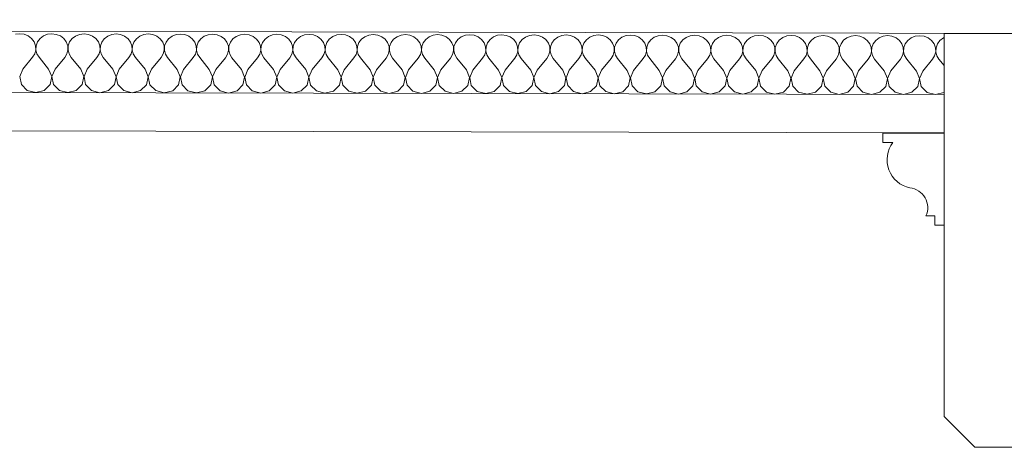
# Model space of a CAD drawing. Header units: millimetres. Extents: x -573548 to 674770, y -246895 to -89040.
# Tile 55 of 199: x 97427 to 98070, y -235938 to -235659. Entities that reach past the tile are written whole.
import ezdxf

# ---------------------------------------------------------------- set-up
doc = ezdxf.new("R2010")
doc.units = ezdxf.units.MM
for name, color, linetype, lineweight in [('belki sufitowe_Nr_pióra__41', 8, 'Continuous', 9), ('Nowe_Drawing & Figure_Nr_pióra__59', 8, 'Continuous', 9), ('Nowe_strop_Nr_pióra__59', 8, 'Continuous', 9), ('strop_Nr_pióra__41', 8, 'Continuous', 9)]:
    doc.layers.add(name, color=color, linetype=linetype, lineweight=lineweight)
doc.layers.add('Nowe_Drawing & Figure', color=7, linetype='Continuous')

# ---------------------------------------------------------------- blocks, each defined once
blk = doc.blocks.new('*X452', base_point=(477978.69, -104863.57))
at = {"layer": 'Nowe_Drawing & Figure', "color": 21, "linetype": 'Continuous', "lineweight": 13, "true_color": 0xffaaaa}
for p, q in [((492194.08, -73209.53), (492191.21, -73209.89)), ((492196.95, -73209.9), (492194.08, -73209.53)), ((492199.6, -73210.98), (492196.95, -73209.9)), ((492201.83, -73212.67), (492199.6, -73210.98)), ((492209.56, -73211), (492207.33, -73212.69)), ((492212.21, -73209.94), (492209.56, -73211)), ((492215.08, -73209.58), (492212.21, -73209.94)), ((492217.95, -73209.95), (492215.08, -73209.58)), ((492220.6, -73211.03), (492217.95, -73209.95)), ((492222.83, -73212.72), (492220.6, -73211.03)), ((492230.56, -73211.05), (492228.33, -73212.73)), ((492233.21, -73209.99), (492230.56, -73211.05)), ((492236.08, -73209.63), (492233.21, -73209.99)), ((492238.95, -73210), (492236.08, -73209.63)), ((492241.6, -73211.07), (492238.95, -73210)), ((492243.83, -73212.77), (492241.6, -73211.07)), ((492251.56, -73211.09), (492249.33, -73212.78)), ((492254.21, -73210.03), (492251.56, -73211.09)), ((492257.08, -73209.67), (492254.21, -73210.03)), ((492259.95, -73210.05), (492257.08, -73209.67)), ((492262.6, -73211.12), (492259.95, -73210.05)), ((492264.83, -73212.81), (492262.6, -73211.12)), ((492272.56, -73211.14), (492270.33, -73212.83)), ((492275.21, -73210.08), (492272.56, -73211.14)), ((492278.08, -73209.72), (492275.21, -73210.08)), ((492280.95, -73210.09), (492278.08, -73209.72)), ((492283.6, -73211.17), (492280.95, -73210.09)), ((492285.83, -73212.86), (492283.6, -73211.17)), ((492293.56, -73211.19), (492291.33, -73212.87)), ((492296.21, -73210.13), (492293.56, -73211.19)), ((492299.08, -73209.77), (492296.21, -73210.13)), ((492301.95, -73210.14), (492299.08, -73209.77)), ((492304.6, -73211.21), (492301.95, -73210.14)), ((492306.83, -73212.91), (492304.6, -73211.21)), ((492314.56, -73211.24), (492312.33, -73212.92)), ((492317.21, -73210.17), (492314.56, -73211.24)), ((492320.08, -73209.81), (492317.21, -73210.17)), ((492322.95, -73210.19), (492320.08, -73209.81)), ((492325.6, -73211.26), (492322.95, -73210.19)), ((492327.83, -73212.95), (492325.6, -73211.26)), ((492335.56, -73211.28), (492333.33, -73212.97)), ((492338.21, -73210.22), (492335.56, -73211.28)), ((492341.08, -73209.86), (492338.21, -73210.22)), ((492343.95, -73210.23), (492341.08, -73209.86)), ((492346.6, -73211.31), (492343.95, -73210.23)), ((492348.83, -73213), (492346.6, -73211.31)), ((492356.56, -73211.33), (492354.33, -73213.01)), ((492359.21, -73210.27), (492356.56, -73211.33)), ((492362.08, -73209.91), (492359.21, -73210.27)), ((492364.95, -73210.28), (492362.08, -73209.91)), ((492367.6, -73211.35), (492364.95, -73210.28)), ((492369.83, -73213.05), (492367.6, -73211.35)), ((492377.56, -73211.38), (492375.33, -73213.06)), ((492380.21, -73210.31), (492377.56, -73211.38)), ((492383.08, -73209.95), (492380.21, -73210.31)), ((492385.95, -73210.33), (492383.08, -73209.95)), ((492388.6, -73211.4), (492385.95, -73210.33)), ((492390.83, -73213.1), (492388.6, -73211.4)), ((492398.56, -73211.42), (492396.33, -73213.11)), ((492401.21, -73210.36), (492398.56, -73211.42)), ((492404.08, -73210), (492401.21, -73210.36)), ((492406.95, -73210.37), (492404.08, -73210)), ((492409.6, -73211.45), (492406.95, -73210.37)), ((492411.83, -73213.14), (492409.6, -73211.45)), ((492419.56, -73211.47), (492417.33, -73213.15)), ((492422.21, -73210.41), (492419.56, -73211.47)), ((492425.08, -73210.05), (492422.21, -73210.41)), ((492427.95, -73210.42), (492425.08, -73210.05)), ((492430.6, -73211.49), (492427.95, -73210.42)), ((492432.83, -73213.19), (492430.6, -73211.49)), ((492440.56, -73211.52), (492438.33, -73213.2)), ((492443.21, -73210.45), (492440.56, -73211.52)), ((492446.08, -73210.09), (492443.21, -73210.45)), ((492448.95, -73210.47), (492446.08, -73210.09)), ((492451.6, -73211.54), (492448.95, -73210.47)), ((492453.83, -73213.24), (492451.6, -73211.54)), ((492461.56, -73211.56), (492459.33, -73213.25)), ((492464.21, -73210.5), (492461.56, -73211.56)), ((492467.08, -73210.14), (492464.21, -73210.5)), ((492469.95, -73210.51), (492467.08, -73210.14)), ((492472.6, -73211.59), (492469.95, -73210.51)), ((492474.83, -73213.28), (492472.6, -73211.59)), ((492482.56, -73211.61), (492480.33, -73213.29)), ((492485.21, -73210.55), (492482.56, -73211.61)), ((492488.08, -73210.19), (492485.21, -73210.55)), ((492490.95, -73210.56), (492488.08, -73210.19)), ((492493.6, -73211.63), (492490.95, -73210.56)), ((492506.21, -73210.59), (492503.56, -73211.66)), ((492509.08, -73210.24), (492506.21, -73210.59)), ((492511.95, -73210.61), (492509.08, -73210.24)), ((492514.6, -73211.68), (492511.95, -73210.61)), ((492527.21, -73210.64), (492524.56, -73211.7)), ((492530.08, -73210.28), (492527.21, -73210.64)), ((492532.95, -73210.65), (492530.08, -73210.28)), ((492535.6, -73211.73), (492532.95, -73210.65)), ((492548.21, -73210.69), (492545.56, -73211.75)), ((492551.08, -73210.33), (492548.21, -73210.69)), ((492553.95, -73210.7), (492551.08, -73210.33)), ((492556.6, -73211.77), (492553.95, -73210.7)), ((492569.21, -73210.73), (492566.56, -73211.8)), ((492572.08, -73210.38), (492569.21, -73210.73)), ((492574.95, -73210.75), (492572.08, -73210.38)), ((492577.6, -73211.82), (492574.95, -73210.75)), ((492590.21, -73210.78), (492587.56, -73211.84)), ((492593.08, -73210.42), (492590.21, -73210.78)), ((492595.95, -73210.79), (492593.08, -73210.42)), ((492598.6, -73211.87), (492595.95, -73210.79)), ((492611.21, -73210.83), (492608.56, -73211.89)), ((492614.08, -73210.47), (492611.21, -73210.83)), ((492616.95, -73210.84), (492614.08, -73210.47)), ((492619.6, -73211.92), (492616.95, -73210.84)), ((492632.21, -73210.88), (492629.56, -73211.94)), ((492635.08, -73210.52), (492632.21, -73210.88)), ((492637.95, -73210.89), (492635.08, -73210.52)), ((492640.6, -73211.96), (492637.95, -73210.89)), ((492653.21, -73210.92), (492650.56, -73211.98)), ((492656.08, -73210.56), (492653.21, -73210.92)), ((492658.95, -73210.93), (492656.08, -73210.56)), ((492661.6, -73212.01), (492658.95, -73210.93)), ((492674.21, -73210.97), (492671.56, -73212.03)), ((492677.08, -73210.61), (492674.21, -73210.97)), ((492679.95, -73210.98), (492677.08, -73210.61)), ((492682.6, -73212.06), (492679.95, -73210.98)), ((492695.21, -73211.02), (492692.56, -73212.08)), ((492698.08, -73210.66), (492695.21, -73211.02)), ((492700.95, -73211.03), (492698.08, -73210.66)), ((492703.6, -73212.1), (492700.95, -73211.03)), ((492716.21, -73211.06), (492713.56, -73212.12)), ((492719.08, -73210.7), (492716.21, -73211.06)), ((492721.95, -73211.08), (492719.08, -73210.7)), ((492724.6, -73212.15), (492721.95, -73211.08)), ((492737.21, -73211.11), (492734.56, -73212.17)), ((492740.08, -73210.75), (492737.21, -73211.11)), ((492742.95, -73211.12), (492740.08, -73210.75)), ((492745.6, -73212.2), (492742.95, -73211.12)), ((492758.21, -73211.16), (492755.56, -73212.22)), ((492761.08, -73210.8), (492758.21, -73211.16)), ((492763.95, -73211.17), (492761.08, -73210.8)), ((492766.6, -73212.24), (492763.95, -73211.17)), ((492779.21, -73211.2), (492776.56, -73212.27)), ((492782.08, -73210.84), (492779.21, -73211.2)), ((492784.95, -73211.22), (492782.08, -73210.84)), ((492787.6, -73212.29), (492784.95, -73211.22)), ((492203.46, -73214.86), (492201.83, -73212.67)), ((492204.38, -73217.37), (492203.46, -73214.86)), ((492204.52, -73220.02), (492204.38, -73217.37)), ((492204.75, -73217.37), (492204.6, -73220.02)), ((492205.68, -73214.87), (492204.75, -73217.37)), ((492207.33, -73212.69), (492205.68, -73214.87)), ((492224.46, -73214.91), (492222.83, -73212.72)), ((492225.38, -73217.42), (492224.46, -73214.91)), ((492225.52, -73220.07), (492225.38, -73217.42)), ((492225.75, -73217.42), (492225.6, -73220.07)), ((492226.68, -73214.91), (492225.75, -73217.42)), ((492228.33, -73212.73), (492226.68, -73214.91)), ((492245.46, -73214.95), (492243.83, -73212.77)), ((492246.38, -73217.47), (492245.46, -73214.95)), ((492246.52, -73220.11), (492246.38, -73217.47)), ((492246.75, -73217.47), (492246.6, -73220.11)), ((492247.68, -73214.96), (492246.75, -73217.47)), ((492249.33, -73212.78), (492247.68, -73214.96)), ((492266.46, -73215), (492264.83, -73212.81)), ((492267.38, -73217.51), (492266.46, -73215)), ((492267.52, -73220.16), (492267.38, -73217.51)), ((492267.75, -73217.51), (492267.6, -73220.16)), ((492268.68, -73215.01), (492267.75, -73217.51)), ((492270.33, -73212.83), (492268.68, -73215.01)), ((492287.46, -73215.05), (492285.83, -73212.86)), ((492288.38, -73217.56), (492287.46, -73215.05)), ((492288.52, -73220.21), (492288.38, -73217.56)), ((492288.75, -73217.56), (492288.6, -73220.21)), ((492289.68, -73215.05), (492288.75, -73217.56)), ((492291.33, -73212.87), (492289.68, -73215.05)), ((492308.46, -73215.09), (492306.83, -73212.91)), ((492309.38, -73217.61), (492308.46, -73215.09)), ((492309.52, -73220.25), (492309.38, -73217.61)), ((492309.75, -73217.61), (492309.6, -73220.25)), ((492310.68, -73215.1), (492309.75, -73217.61)), ((492312.33, -73212.92), (492310.68, -73215.1)), ((492329.46, -73215.14), (492327.83, -73212.95)), ((492330.38, -73217.65), (492329.46, -73215.14)), ((492330.52, -73220.3), (492330.38, -73217.65)), ((492330.75, -73217.65), (492330.6, -73220.3)), ((492331.68, -73215.15), (492330.75, -73217.65)), ((492333.33, -73212.97), (492331.68, -73215.15)), ((492350.46, -73215.19), (492348.83, -73213)), ((492351.38, -73217.7), (492350.46, -73215.19)), ((492351.52, -73220.35), (492351.38, -73217.7)), ((492351.75, -73217.7), (492351.6, -73220.35)), ((492352.68, -73215.19), (492351.75, -73217.7)), ((492354.33, -73213.01), (492352.68, -73215.19)), ((492371.46, -73215.24), (492369.83, -73213.05)), ((492372.38, -73217.75), (492371.46, -73215.24)), ((492372.52, -73220.39), (492372.38, -73217.75)), ((492372.75, -73217.75), (492372.6, -73220.39)), ((492373.68, -73215.24), (492372.75, -73217.75)), ((492375.33, -73213.06), (492373.68, -73215.24)), ((492392.46, -73215.28), (492390.83, -73213.1)), ((492393.38, -73217.79), (492392.46, -73215.28)), ((492393.52, -73220.44), (492393.38, -73217.79)), ((492393.75, -73217.79), (492393.6, -73220.44)), ((492394.68, -73215.29), (492393.75, -73217.79)), ((492396.33, -73213.11), (492394.68, -73215.29)), ((492413.46, -73215.33), (492411.83, -73213.14)), ((492414.38, -73217.84), (492413.46, -73215.33)), ((492414.52, -73220.49), (492414.38, -73217.84)), ((492414.75, -73217.84), (492414.6, -73220.49)), ((492415.68, -73215.33), (492414.75, -73217.84)), ((492417.33, -73213.15), (492415.68, -73215.33)), ((492434.46, -73215.38), (492432.83, -73213.19)), ((492435.38, -73217.89), (492434.46, -73215.38)), ((492435.52, -73220.53), (492435.38, -73217.89)), ((492435.75, -73217.89), (492435.6, -73220.53)), ((492436.68, -73215.38), (492435.75, -73217.89)), ((492438.33, -73213.2), (492436.68, -73215.38)), ((492455.46, -73215.42), (492453.83, -73213.24)), ((492456.38, -73217.93), (492455.46, -73215.42)), ((492456.52, -73220.58), (492456.38, -73217.93)), ((492456.75, -73217.94), (492456.6, -73220.58)), ((492457.68, -73215.43), (492456.75, -73217.94)), ((492459.33, -73213.25), (492457.68, -73215.43)), ((492476.46, -73215.47), (492474.83, -73213.28)), ((492477.38, -73217.98), (492476.46, -73215.47)), ((492477.52, -73220.63), (492477.38, -73217.98)), ((492477.75, -73217.98), (492477.6, -73220.63)), ((492478.68, -73215.47), (492477.75, -73217.98)), ((492480.33, -73213.29), (492478.68, -73215.47)), ((492495.83, -73213.33), (492493.6, -73211.63)), ((492497.46, -73215.52), (492495.83, -73213.33)), ((492498.38, -73218.03), (492497.46, -73215.52)), ((492498.52, -73220.67), (492498.38, -73218.03)), ((492498.75, -73218.03), (492498.6, -73220.67)), ((492499.68, -73215.52), (492498.75, -73218.03)), ((492501.33, -73213.34), (492499.68, -73215.52)), ((492503.56, -73211.66), (492501.33, -73213.34)), ((492516.83, -73213.38), (492514.6, -73211.68)), ((492518.46, -73215.56), (492516.83, -73213.38)), ((492519.38, -73218.07), (492518.46, -73215.56)), ((492520.68, -73215.57), (492519.75, -73218.08)), ((492522.33, -73213.39), (492520.68, -73215.57)), ((492524.56, -73211.7), (492522.33, -73213.39)), ((492537.83, -73213.42), (492535.6, -73211.73)), ((492539.46, -73215.61), (492537.83, -73213.42)), ((492540.38, -73218.12), (492539.46, -73215.61)), ((492541.68, -73215.61), (492540.75, -73218.12)), ((492543.33, -73213.44), (492541.68, -73215.61)), ((492545.56, -73211.75), (492543.33, -73213.44)), ((492558.83, -73213.47), (492556.6, -73211.77)), ((492560.46, -73215.66), (492558.83, -73213.47)), ((492561.38, -73218.17), (492560.46, -73215.66)), ((492562.68, -73215.66), (492561.75, -73218.17)), ((492564.33, -73213.48), (492562.68, -73215.66)), ((492566.56, -73211.8), (492564.33, -73213.48)), ((492579.83, -73213.52), (492577.6, -73211.82)), ((492581.46, -73215.7), (492579.83, -73213.52)), ((492582.38, -73218.22), (492581.46, -73215.7)), ((492583.68, -73215.71), (492582.75, -73218.22)), ((492585.33, -73213.53), (492583.68, -73215.71)), ((492587.56, -73211.84), (492585.33, -73213.53)), ((492600.83, -73213.56), (492598.6, -73211.87)), ((492602.46, -73215.75), (492600.83, -73213.56)), ((492603.38, -73218.26), (492602.46, -73215.75)), ((492604.68, -73215.76), (492603.75, -73218.26)), ((492606.33, -73213.58), (492604.68, -73215.76)), ((492608.56, -73211.89), (492606.33, -73213.58)), ((492621.83, -73213.61), (492619.6, -73211.92)), ((492623.46, -73215.8), (492621.83, -73213.61)), ((492624.38, -73218.31), (492623.46, -73215.8)), ((492625.68, -73215.8), (492624.75, -73218.31)), ((492627.33, -73213.62), (492625.68, -73215.8)), ((492629.56, -73211.94), (492627.33, -73213.62)), ((492642.83, -73213.66), (492640.6, -73211.96)), ((492644.46, -73215.84), (492642.83, -73213.66)), ((492645.38, -73218.36), (492644.46, -73215.84)), ((492646.68, -73215.85), (492645.75, -73218.36)), ((492648.33, -73213.67), (492646.68, -73215.85)), ((492650.56, -73211.98), (492648.33, -73213.67)), ((492663.83, -73213.7), (492661.6, -73212.01)), ((492665.46, -73215.89), (492663.83, -73213.7)), ((492666.38, -73218.4), (492665.46, -73215.89)), ((492667.68, -73215.9), (492666.75, -73218.4)), ((492669.33, -73213.72), (492667.68, -73215.9)), ((492671.56, -73212.03), (492669.33, -73213.72)), ((492684.83, -73213.75), (492682.6, -73212.06)), ((492686.46, -73215.94), (492684.83, -73213.75)), ((492687.38, -73218.45), (492686.46, -73215.94)), ((492688.68, -73215.94), (492687.75, -73218.45)), ((492690.33, -73213.76), (492688.68, -73215.94)), ((492692.56, -73212.08), (492690.33, -73213.76)), ((492705.83, -73213.8), (492703.6, -73212.1)), ((492707.46, -73215.98), (492705.83, -73213.8)), ((492708.38, -73218.5), (492707.46, -73215.98)), ((492709.68, -73215.99), (492708.75, -73218.5)), ((492711.33, -73213.81), (492709.68, -73215.99)), ((492713.56, -73212.12), (492711.33, -73213.81)), ((492726.83, -73213.84), (492724.6, -73212.15)), ((492728.46, -73216.03), (492726.83, -73213.84)), ((492729.38, -73218.54), (492728.46, -73216.03)), ((492730.68, -73216.04), (492729.75, -73218.54)), ((492732.33, -73213.86), (492730.68, -73216.04)), ((492734.56, -73212.17), (492732.33, -73213.86)), ((492747.83, -73213.89), (492745.6, -73212.2)), ((492749.46, -73216.08), (492747.83, -73213.89)), ((492750.38, -73218.59), (492749.46, -73216.08)), ((492751.68, -73216.08), (492750.75, -73218.59)), ((492753.33, -73213.9), (492751.68, -73216.08)), ((492755.56, -73212.22), (492753.33, -73213.9)), ((492768.83, -73213.94), (492766.6, -73212.24)), ((492770.46, -73216.12), (492768.83, -73213.94)), ((492771.38, -73218.64), (492770.46, -73216.12)), ((492772.68, -73216.13), (492771.75, -73218.64)), ((492774.33, -73213.95), (492772.68, -73216.13)), ((492776.56, -73212.27), (492774.33, -73213.95)), ((492789.83, -73213.98), (492787.6, -73212.29)), ((492791.46, -73216.17), (492789.83, -73213.98)), ((492792.38, -73218.68), (492791.46, -73216.17)), ((492793.68, -73216.18), (492792.75, -73218.68)), ((492795.33, -73214), (492793.68, -73216.18)), ((492797.56, -73212.31), (492795.33, -73214)), ((492798.02, -73212.13), (492797.56, -73212.31)), ((492202.45, -73224.91), (492203.86, -73222.6)), ((492203.86, -73222.6), (492204.52, -73220.02)), ((492204.6, -73220.02), (492205.25, -73222.6)), ((492205.25, -73222.6), (492206.65, -73224.92)), ((492223.45, -73224.96), (492224.86, -73222.64)), ((492224.86, -73222.64), (492225.52, -73220.07)), ((492225.6, -73220.07), (492226.25, -73222.65)), ((492226.25, -73222.65), (492227.65, -73224.97)), ((492244.45, -73225.01), (492245.86, -73222.69)), ((492245.86, -73222.69), (492246.52, -73220.11)), ((492246.6, -73220.11), (492247.25, -73222.69)), ((492247.25, -73222.69), (492248.65, -73225.01)), ((492265.45, -73225.05), (492266.86, -73222.74)), ((492266.86, -73222.74), (492267.52, -73220.16)), ((492267.6, -73220.16), (492268.25, -73222.74)), ((492268.25, -73222.74), (492269.65, -73225.06)), ((492286.45, -73225.1), (492287.86, -73222.78)), ((492287.86, -73222.78), (492288.52, -73220.21)), ((492288.6, -73220.21), (492289.25, -73222.79)), ((492289.25, -73222.79), (492290.65, -73225.11)), ((492307.45, -73225.15), (492308.86, -73222.83)), ((492308.86, -73222.83), (492309.52, -73220.25)), ((492309.6, -73220.25), (492310.25, -73222.83)), ((492310.25, -73222.83), (492311.65, -73225.15)), ((492328.45, -73225.19), (492329.86, -73222.88)), ((492329.86, -73222.88), (492330.52, -73220.3)), ((492330.6, -73220.3), (492331.25, -73222.88)), ((492331.25, -73222.88), (492332.65, -73225.2)), ((492349.45, -73225.24), (492350.86, -73222.92)), ((492350.86, -73222.92), (492351.52, -73220.35)), ((492351.6, -73220.35), (492352.25, -73222.93)), ((492352.25, -73222.93), (492353.65, -73225.25)), ((492370.45, -73225.29), (492371.86, -73222.97)), ((492371.86, -73222.97), (492372.52, -73220.39)), ((492372.6, -73220.39), (492373.25, -73222.97)), ((492373.25, -73222.97), (492374.65, -73225.3)), ((492391.45, -73225.33), (492392.86, -73223.02)), ((492392.86, -73223.02), (492393.52, -73220.44)), ((492393.6, -73220.44), (492394.25, -73223.02)), ((492394.25, -73223.02), (492395.65, -73225.34)), ((492412.45, -73225.38), (492413.86, -73223.06)), ((492413.86, -73223.06), (492414.52, -73220.49)), ((492414.6, -73220.49), (492415.25, -73223.07)), ((492415.25, -73223.07), (492416.65, -73225.39)), ((492433.45, -73225.43), (492434.86, -73223.11)), ((492434.86, -73223.11), (492435.52, -73220.53)), ((492435.6, -73220.53), (492436.25, -73223.11)), ((492436.25, -73223.11), (492437.65, -73225.44)), ((492454.45, -73225.47), (492455.86, -73223.16)), ((492455.86, -73223.16), (492456.52, -73220.58)), ((492456.6, -73220.58), (492457.25, -73223.16)), ((492457.25, -73223.16), (492458.65, -73225.48)), ((492475.45, -73225.52), (492476.86, -73223.21)), ((492476.86, -73223.21), (492477.52, -73220.63)), ((492477.6, -73220.63), (492478.25, -73223.21)), ((492478.25, -73223.21), (492479.65, -73225.53)), ((492496.45, -73225.57), (492497.86, -73223.25)), ((492497.86, -73223.25), (492498.52, -73220.67)), ((492498.6, -73220.67), (492499.25, -73223.26)), ((492499.25, -73223.26), (492500.65, -73225.58)), ((492517.45, -73225.61), (492518.86, -73223.3)), ((492518.86, -73223.3), (492519.52, -73220.72)), ((492519.52, -73220.72), (492519.38, -73218.07)), ((492519.75, -73218.08), (492519.6, -73220.72)), ((492519.6, -73220.72), (492520.25, -73223.3)), ((492520.25, -73223.3), (492521.65, -73225.62)), ((492538.45, -73225.66), (492539.86, -73223.35)), ((492539.86, -73223.35), (492540.52, -73220.77)), ((492540.52, -73220.77), (492540.38, -73218.12)), ((492540.75, -73218.12), (492540.6, -73220.77)), ((492540.6, -73220.77), (492541.25, -73223.35)), ((492541.25, -73223.35), (492542.65, -73225.67)), ((492559.45, -73225.71), (492560.86, -73223.39)), ((492560.86, -73223.39), (492561.52, -73220.81)), ((492561.52, -73220.81), (492561.38, -73218.17)), ((492561.75, -73218.17), (492561.6, -73220.81)), ((492561.6, -73220.81), (492562.25, -73223.4)), ((492562.25, -73223.4), (492563.65, -73225.72)), ((492580.45, -73225.75), (492581.86, -73223.44)), ((492581.86, -73223.44), (492582.52, -73220.86)), ((492582.52, -73220.86), (492582.38, -73218.22)), ((492582.75, -73218.22), (492582.6, -73220.86)), ((492582.6, -73220.86), (492583.25, -73223.44)), ((492583.25, -73223.44), (492584.65, -73225.76)), ((492601.45, -73225.8), (492602.86, -73223.49)), ((492602.86, -73223.49), (492603.52, -73220.91)), ((492603.52, -73220.91), (492603.38, -73218.26)), ((492603.75, -73218.26), (492603.6, -73220.91)), ((492603.6, -73220.91), (492604.25, -73223.49)), ((492604.25, -73223.49), (492605.65, -73225.81)), ((492622.45, -73225.85), (492623.86, -73223.53)), ((492623.86, -73223.53), (492624.52, -73220.95)), ((492624.52, -73220.95), (492624.38, -73218.31)), ((492624.75, -73218.31), (492624.6, -73220.95)), ((492624.6, -73220.95), (492625.25, -73223.54)), ((492625.25, -73223.54), (492626.65, -73225.86)), ((492643.45, -73225.89), (492644.86, -73223.58)), ((492644.86, -73223.58), (492645.52, -73221)), ((492645.52, -73221), (492645.38, -73218.36)), ((492645.75, -73218.36), (492645.6, -73221)), ((492645.6, -73221), (492646.25, -73223.58)), ((492646.25, -73223.58), (492647.65, -73225.9)), ((492664.45, -73225.94), (492665.86, -73223.63)), ((492665.86, -73223.63), (492666.52, -73221.05)), ((492666.52, -73221.05), (492666.38, -73218.4)), ((492666.75, -73218.4), (492666.6, -73221.05)), ((492666.6, -73221.05), (492667.25, -73223.63)), ((492667.25, -73223.63), (492668.65, -73225.95)), ((492685.45, -73225.99), (492686.86, -73223.67)), ((492686.86, -73223.67), (492687.52, -73221.1)), ((492687.52, -73221.1), (492687.38, -73218.45)), ((492687.75, -73218.45), (492687.6, -73221.1)), ((492687.6, -73221.1), (492688.25, -73223.68)), ((492688.25, -73223.68), (492689.65, -73226)), ((492706.45, -73226.04), (492707.86, -73223.72)), ((492707.86, -73223.72), (492708.52, -73221.14)), ((492708.52, -73221.14), (492708.38, -73218.5)), ((492708.75, -73218.5), (492708.6, -73221.14)), ((492708.6, -73221.14), (492709.25, -73223.72)), ((492709.25, -73223.72), (492710.65, -73226.04)), ((492727.45, -73226.08), (492728.86, -73223.77)), ((492728.86, -73223.77), (492729.52, -73221.19)), ((492729.52, -73221.19), (492729.38, -73218.54)), ((492729.75, -73218.54), (492729.6, -73221.19)), ((492729.6, -73221.19), (492730.25, -73223.77)), ((492730.25, -73223.77), (492731.65, -73226.09)), ((492748.45, -73226.13), (492749.86, -73223.81)), ((492749.86, -73223.81), (492750.52, -73221.24)), ((492750.52, -73221.24), (492750.38, -73218.59)), ((492750.75, -73218.59), (492750.6, -73221.24)), ((492750.6, -73221.24), (492751.25, -73223.82)), ((492751.25, -73223.82), (492752.65, -73226.14)), ((492769.45, -73226.18), (492770.86, -73223.86)), ((492770.86, -73223.86), (492771.52, -73221.28)), ((492771.52, -73221.28), (492771.38, -73218.64)), ((492771.75, -73218.64), (492771.6, -73221.28)), ((492771.6, -73221.28), (492772.25, -73223.86)), ((492772.25, -73223.86), (492773.65, -73226.19)), ((492790.45, -73226.22), (492791.86, -73223.91)), ((492791.86, -73223.91), (492792.52, -73221.33)), ((492792.52, -73221.33), (492792.38, -73218.68)), ((492792.75, -73218.68), (492792.6, -73221.33)), ((492792.6, -73221.33), (492793.25, -73223.91)), ((492793.25, -73223.91), (492794.65, -73226.23)), ((492196.13, -73232.58), (492202.45, -73224.91)), ((492212.93, -73232.61), (492206.65, -73224.92)), ((492217.13, -73232.62), (492223.45, -73224.96)), ((492233.93, -73232.66), (492227.65, -73224.97)), ((492238.13, -73232.67), (492244.45, -73225.01)), ((492254.93, -73232.71), (492248.65, -73225.01)), ((492259.13, -73232.72), (492265.45, -73225.05)), ((492275.93, -73232.76), (492269.65, -73225.06)), ((492280.13, -73232.76), (492286.45, -73225.1)), ((492296.93, -73232.8), (492290.65, -73225.11)), ((492301.13, -73232.81), (492307.45, -73225.15)), ((492317.93, -73232.85), (492311.65, -73225.15)), ((492322.13, -73232.86), (492328.45, -73225.19)), ((492338.93, -73232.9), (492332.65, -73225.2)), ((492343.13, -73232.91), (492349.45, -73225.24)), ((492359.93, -73232.94), (492353.65, -73225.25)), ((492364.13, -73232.95), (492370.45, -73225.29)), ((492380.93, -73232.99), (492374.65, -73225.3)), ((492385.13, -73233), (492391.45, -73225.33)), ((492401.93, -73233.04), (492395.65, -73225.34)), ((492406.13, -73233.05), (492412.45, -73225.38)), ((492422.93, -73233.08), (492416.65, -73225.39)), ((492427.13, -73233.09), (492433.45, -73225.43)), ((492443.93, -73233.13), (492437.65, -73225.44)), ((492448.13, -73233.14), (492454.45, -73225.47)), ((492464.93, -73233.18), (492458.65, -73225.48)), ((492469.13, -73233.19), (492475.45, -73225.52)), ((492485.93, -73233.22), (492479.65, -73225.53)), ((492490.13, -73233.23), (492496.45, -73225.57)), ((492506.93, -73233.27), (492500.65, -73225.58)), ((492511.13, -73233.28), (492517.45, -73225.61)), ((492527.93, -73233.32), (492521.65, -73225.62)), ((492532.13, -73233.33), (492538.45, -73225.66)), ((492548.93, -73233.36), (492542.65, -73225.67)), ((492553.13, -73233.37), (492559.45, -73225.71)), ((492569.93, -73233.41), (492563.65, -73225.72)), ((492574.13, -73233.42), (492580.45, -73225.75)), ((492590.93, -73233.46), (492584.65, -73225.76)), ((492595.13, -73233.47), (492601.45, -73225.8)), ((492611.93, -73233.5), (492605.65, -73225.81)), ((492616.13, -73233.51), (492622.45, -73225.85)), ((492632.93, -73233.55), (492626.65, -73225.86)), ((492637.13, -73233.56), (492643.45, -73225.89)), ((492653.93, -73233.6), (492647.65, -73225.9)), ((492658.13, -73233.61), (492664.45, -73225.94)), ((492674.93, -73233.65), (492668.65, -73225.95)), ((492679.13, -73233.65), (492685.45, -73225.99)), ((492695.93, -73233.69), (492689.65, -73226)), ((492700.13, -73233.7), (492706.45, -73226.04)), ((492716.93, -73233.74), (492710.65, -73226.04)), ((492721.13, -73233.75), (492727.45, -73226.08)), ((492737.93, -73233.79), (492731.65, -73226.09)), ((492742.13, -73233.79), (492748.45, -73226.13)), ((492758.93, -73233.83), (492752.65, -73226.14)), ((492763.13, -73233.84), (492769.45, -73226.18)), ((492779.93, -73233.88), (492773.65, -73226.19)), ((492784.13, -73233.89), (492790.45, -73226.22)), ((492797.98, -73230.31), (492794.65, -73226.23)), ((492196.13, -73232.58), (492194.06, -73237.47)), ((492214.98, -73237.52), (492212.93, -73232.61)), ((492217.13, -73232.62), (492215.06, -73237.52)), ((492235.98, -73237.56), (492233.93, -73232.66)), ((492238.13, -73232.67), (492236.06, -73237.56)), ((492256.98, -73237.61), (492254.93, -73232.71)), ((492259.13, -73232.72), (492257.06, -73237.61)), ((492277.98, -73237.66), (492275.93, -73232.76)), ((492280.13, -73232.76), (492278.06, -73237.66)), ((492298.98, -73237.7), (492296.93, -73232.8)), ((492301.13, -73232.81), (492299.06, -73237.7)), ((492319.98, -73237.75), (492317.93, -73232.85)), ((492322.13, -73232.86), (492320.06, -73237.75)), ((492340.98, -73237.8), (492338.93, -73232.9)), ((492343.13, -73232.91), (492341.06, -73237.8)), ((492361.98, -73237.85), (492359.93, -73232.94)), ((492364.13, -73232.95), (492362.06, -73237.85)), ((492382.98, -73237.89), (492380.93, -73232.99)), ((492385.13, -73233), (492383.06, -73237.89)), ((492403.98, -73237.94), (492401.93, -73233.04)), ((492406.13, -73233.05), (492404.06, -73237.94)), ((492424.98, -73237.99), (492422.93, -73233.08)), ((492427.13, -73233.09), (492425.06, -73237.99)), ((492445.98, -73238.03), (492443.93, -73233.13)), ((492448.13, -73233.14), (492446.06, -73238.03)), ((492466.98, -73238.08), (492464.93, -73233.18)), ((492469.13, -73233.19), (492467.06, -73238.08)), ((492487.98, -73238.13), (492485.93, -73233.22)), ((492490.13, -73233.23), (492488.06, -73238.13)), ((492508.98, -73238.17), (492506.93, -73233.27)), ((492511.13, -73233.28), (492509.06, -73238.17)), ((492529.98, -73238.22), (492527.93, -73233.32)), ((492532.13, -73233.33), (492530.06, -73238.22)), ((492550.98, -73238.27), (492548.93, -73233.36)), ((492553.13, -73233.37), (492551.06, -73238.27)), ((492571.98, -73238.31), (492569.93, -73233.41)), ((492574.13, -73233.42), (492572.06, -73238.31)), ((492592.98, -73238.36), (492590.93, -73233.46)), ((492595.13, -73233.47), (492593.06, -73238.36)), ((492613.98, -73238.41), (492611.93, -73233.5)), ((492616.13, -73233.51), (492614.06, -73238.41)), ((492634.98, -73238.45), (492632.93, -73233.55)), ((492637.13, -73233.56), (492635.06, -73238.45)), ((492655.98, -73238.5), (492653.93, -73233.6)), ((492658.13, -73233.61), (492656.06, -73238.5)), ((492676.98, -73238.55), (492674.93, -73233.65)), ((492679.13, -73233.65), (492677.06, -73238.55)), ((492697.98, -73238.59), (492695.93, -73233.69)), ((492700.13, -73233.7), (492698.06, -73238.59)), ((492718.98, -73238.64), (492716.93, -73233.74)), ((492721.13, -73233.75), (492719.06, -73238.64)), ((492739.98, -73238.69), (492737.93, -73233.79)), ((492742.13, -73233.79), (492740.06, -73238.69)), ((492760.98, -73238.73), (492758.93, -73233.83)), ((492763.13, -73233.84), (492761.06, -73238.73)), ((492781.98, -73238.78), (492779.93, -73233.88)), ((492784.13, -73233.89), (492782.06, -73238.78)), ((492194.06, -73237.47), (492195.12, -73242.63)), ((492195.12, -73242.63), (492198.98, -73246.51)), ((492210.02, -73246.53), (492213.9, -73242.67)), ((492213.9, -73242.67), (492214.98, -73237.52)), ((492215.06, -73237.52), (492216.12, -73242.68)), ((492216.12, -73242.68), (492219.98, -73246.56)), ((492231.02, -73246.58), (492234.9, -73242.72)), ((492234.9, -73242.72), (492235.98, -73237.56)), ((492236.06, -73237.56), (492237.12, -73242.72)), ((492237.12, -73242.72), (492240.98, -73246.6)), ((492252.02, -73246.63), (492255.9, -73242.76)), ((492255.9, -73242.76), (492256.98, -73237.61)), ((492257.06, -73237.61), (492258.12, -73242.77)), ((492258.12, -73242.77), (492261.98, -73246.65)), ((492273.02, -73246.68), (492276.9, -73242.81)), ((492276.9, -73242.81), (492277.98, -73237.66)), ((492278.06, -73237.66), (492279.12, -73242.82)), ((492279.12, -73242.82), (492282.98, -73246.7)), ((492294.02, -73246.72), (492297.9, -73242.86)), ((492297.9, -73242.86), (492298.98, -73237.7)), ((492299.06, -73237.7), (492300.12, -73242.86)), ((492300.12, -73242.86), (492303.98, -73246.74)), ((492315.02, -73246.77), (492318.9, -73242.9)), ((492318.9, -73242.9), (492319.98, -73237.75)), ((492320.06, -73237.75), (492321.12, -73242.91)), ((492321.12, -73242.91), (492324.98, -73246.79)), ((492336.02, -73246.82), (492339.9, -73242.95)), ((492339.9, -73242.95), (492340.98, -73237.8)), ((492341.06, -73237.8), (492342.12, -73242.96)), ((492342.12, -73242.96), (492345.98, -73246.84)), ((492357.02, -73246.86), (492360.9, -73243)), ((492360.9, -73243), (492361.98, -73237.85)), ((492362.06, -73237.85), (492363.12, -73243)), ((492363.12, -73243), (492366.98, -73246.88)), ((492378.02, -73246.91), (492381.9, -73243.04)), ((492381.9, -73243.04), (492382.98, -73237.89)), ((492383.06, -73237.89), (492384.12, -73243.05)), ((492384.12, -73243.05), (492387.98, -73246.93)), ((492399.02, -73246.96), (492402.9, -73243.09)), ((492402.9, -73243.09), (492403.98, -73237.94)), ((492404.06, -73237.94), (492405.12, -73243.1)), ((492405.12, -73243.1), (492408.98, -73246.98)), ((492420.02, -73247), (492423.9, -73243.14)), ((492423.9, -73243.14), (492424.98, -73237.99)), ((492425.06, -73237.99), (492426.12, -73243.14)), ((492426.12, -73243.14), (492429.98, -73247.03)), ((492441.02, -73247.05), (492444.9, -73243.19)), ((492444.9, -73243.19), (492445.98, -73238.03)), ((492446.06, -73238.03), (492447.12, -73243.19)), ((492447.12, -73243.19), (492450.98, -73247.07)), ((492462.02, -73247.1), (492465.9, -73243.23)), ((492465.9, -73243.23), (492466.98, -73238.08)), ((492467.06, -73238.08), (492468.12, -73243.24)), ((492468.12, -73243.24), (492471.98, -73247.12)), ((492483.02, -73247.14), (492486.9, -73243.28)), ((492486.9, -73243.28), (492487.98, -73238.13)), ((492488.06, -73238.13), (492489.12, -73243.28)), ((492489.12, -73243.28), (492492.98, -73247.17)), ((492504.02, -73247.19), (492507.9, -73243.33)), ((492507.9, -73243.33), (492508.98, -73238.17)), ((492509.06, -73238.17), (492510.12, -73243.33)), ((492510.12, -73243.33), (492513.98, -73247.21)), ((492525.02, -73247.24), (492528.9, -73243.37)), ((492528.9, -73243.37), (492529.98, -73238.22)), ((492530.06, -73238.22), (492531.12, -73243.38)), ((492531.12, -73243.38), (492534.98, -73247.26)), ((492546.02, -73247.28), (492549.9, -73243.42)), ((492549.9, -73243.42), (492550.98, -73238.27)), ((492551.06, -73238.27), (492552.12, -73243.42)), ((492552.12, -73243.42), (492555.98, -73247.31)), ((492567.02, -73247.33), (492570.9, -73243.47)), ((492570.9, -73243.47), (492571.98, -73238.31)), ((492572.06, -73238.31), (492573.12, -73243.47)), ((492573.12, -73243.47), (492576.98, -73247.35)), ((492588.02, -73247.38), (492591.9, -73243.51)), ((492591.9, -73243.51), (492592.98, -73238.36)), ((492593.06, -73238.36), (492594.12, -73243.52)), ((492594.12, -73243.52), (492597.98, -73247.4)), ((492609.02, -73247.42), (492612.9, -73243.56)), ((492612.9, -73243.56), (492613.98, -73238.41)), ((492614.06, -73238.41), (492615.12, -73243.56)), ((492615.12, -73243.56), (492618.98, -73247.45)), ((492630.02, -73247.47), (492633.9, -73243.61)), ((492633.9, -73243.61), (492634.98, -73238.45)), ((492635.06, -73238.45), (492636.12, -73243.61)), ((492636.12, -73243.61), (492639.98, -73247.49)), ((492651.02, -73247.52), (492654.9, -73243.65)), ((492654.9, -73243.65), (492655.98, -73238.5)), ((492656.06, -73238.5), (492657.12, -73243.66)), ((492657.12, -73243.66), (492660.98, -73247.54)), ((492672.02, -73247.56), (492675.9, -73243.7)), ((492675.9, -73243.7), (492676.98, -73238.55)), ((492677.06, -73238.55), (492678.12, -73243.71)), ((492678.12, -73243.71), (492681.98, -73247.59)), ((492693.02, -73247.61), (492696.9, -73243.75)), ((492696.9, -73243.75), (492697.98, -73238.59)), ((492698.06, -73238.59), (492699.12, -73243.75)), ((492699.12, -73243.75), (492702.98, -73247.63)), ((492717.9, -73243.79), (492718.98, -73238.64)), ((492719.06, -73238.64), (492720.12, -73243.8)), ((492738.9, -73243.84), (492739.98, -73238.69)), ((492740.06, -73238.69), (492741.12, -73243.85)), ((492759.9, -73243.89), (492760.98, -73238.73)), ((492761.06, -73238.73), (492762.12, -73243.89)), ((492780.9, -73243.93), (492781.98, -73238.78)), ((492782.06, -73238.78), (492783.12, -73243.94)), ((492198.98, -73246.51), (492204.5, -73247.96)), ((492204.5, -73247.96), (492210.02, -73246.53)), ((492219.98, -73246.56), (492225.5, -73248)), ((492225.5, -73248), (492231.02, -73246.58)), ((492240.98, -73246.6), (492246.5, -73248.05)), ((492246.5, -73248.05), (492252.02, -73246.63)), ((492261.98, -73246.65), (492267.5, -73248.1)), ((492267.5, -73248.1), (492273.02, -73246.68)), ((492282.98, -73246.7), (492288.5, -73248.14)), ((492288.5, -73248.14), (492294.02, -73246.72)), ((492303.98, -73246.74), (492309.5, -73248.19)), ((492309.5, -73248.19), (492315.02, -73246.77)), ((492324.98, -73246.79), (492330.5, -73248.24)), ((492330.5, -73248.24), (492336.02, -73246.82)), ((492345.98, -73246.84), (492351.5, -73248.28)), ((492351.5, -73248.28), (492357.02, -73246.86)), ((492366.98, -73246.88), (492372.5, -73248.33)), ((492372.5, -73248.33), (492378.02, -73246.91)), ((492387.98, -73246.93), (492393.5, -73248.38)), ((492393.5, -73248.38), (492399.02, -73246.96)), ((492408.98, -73246.98), (492414.5, -73248.42)), ((492414.5, -73248.42), (492420.02, -73247)), ((492429.98, -73247.03), (492435.5, -73248.47)), ((492435.5, -73248.47), (492441.02, -73247.05)), ((492450.98, -73247.07), (492456.5, -73248.52)), ((492456.5, -73248.52), (492462.02, -73247.1)), ((492471.98, -73247.12), (492477.5, -73248.56)), ((492477.5, -73248.56), (492483.02, -73247.14)), ((492492.98, -73247.17), (492498.5, -73248.61)), ((492498.5, -73248.61), (492504.02, -73247.19)), ((492513.98, -73247.21), (492519.5, -73248.66)), ((492519.5, -73248.66), (492525.02, -73247.24)), ((492534.98, -73247.26), (492540.5, -73248.71)), ((492540.5, -73248.71), (492546.02, -73247.28)), ((492555.98, -73247.31), (492561.5, -73248.75)), ((492561.5, -73248.75), (492567.02, -73247.33)), ((492576.98, -73247.35), (492582.5, -73248.8)), ((492582.5, -73248.8), (492588.02, -73247.38)), ((492597.98, -73247.4), (492603.5, -73248.85)), ((492603.5, -73248.85), (492609.02, -73247.42)), ((492618.98, -73247.45), (492624.5, -73248.89)), ((492624.5, -73248.89), (492630.02, -73247.47)), ((492639.98, -73247.49), (492645.5, -73248.94)), ((492645.5, -73248.94), (492651.02, -73247.52)), ((492660.98, -73247.54), (492666.5, -73248.99)), ((492666.5, -73248.99), (492672.02, -73247.56)), ((492681.98, -73247.59), (492687.5, -73249.03)), ((492687.5, -73249.03), (492693.02, -73247.61)), ((492702.98, -73247.63), (492708.5, -73249.08)), ((492708.5, -73249.08), (492714.02, -73247.66)), ((492714.02, -73247.66), (492717.9, -73243.79)), ((492720.12, -73243.8), (492723.98, -73247.68)), ((492723.98, -73247.68), (492729.5, -73249.13)), ((492729.5, -73249.13), (492735.02, -73247.71)), ((492735.02, -73247.71), (492738.9, -73243.84)), ((492741.12, -73243.85), (492744.98, -73247.73)), ((492744.98, -73247.73), (492750.5, -73249.17)), ((492750.5, -73249.17), (492756.02, -73247.75)), ((492756.02, -73247.75), (492759.9, -73243.89)), ((492762.12, -73243.89), (492765.98, -73247.77)), ((492765.98, -73247.77), (492771.5, -73249.22)), ((492771.5, -73249.22), (492777.02, -73247.8)), ((492777.02, -73247.8), (492780.9, -73243.93)), ((492783.12, -73243.94), (492786.98, -73247.82)), ((492786.98, -73247.82), (492792.5, -73249.27)), ((492792.5, -73249.27), (492797.94, -73247.87))]:
    blk.add_line(p, q, dxfattribs=at)
blk = doc.blocks.new('Wypełnienie_37_1', base_point=(477978.69, -104863.57))
at = {"layer": 'Nowe_Drawing & Figure', "color": 21, "linetype": 'Continuous', "lineweight": 13, "true_color": 0xffaaaa}
blk.add_blockref('*X452', (477978.69, -104863.57), dxfattribs=at)
blk = doc.blocks.new('A$C685D2BB2')
at = {"layer": 'belki sufitowe_Nr_pióra__41'}
blk.add_lwpolyline([(20020.22, 10956.63), (20040.22, 10976.63), (20040.22, 11226.63), (19870.22, 11226.63), (19870.22, 10976.63), (19890.22, 10956.63)], close=True, dxfattribs=at)
blk.add_lwpolyline([(19870.22, 11161.63), (19830.22, 11161.63), (19830.22, 11155.63), (19836.76, 11155.63, 0.549198), (19847.85, 11125.89, -0.516526), (19858.35, 11107.63), (19864.22, 11107.63), (19864.22, 11101.63), (19870.22, 11101.63)], format="xyb", close=True, dxfattribs=at)
blk.add_lwpolyline([(19864.22, 11107.63), (19864.22, 11101.63)], dxfattribs=at)
at = {"layer": 'Nowe_strop_Nr_pióra__59'}
blk.add_line((15894.91, 11235.68), (24142.62, 11217.29), dxfattribs=at)
at = {"layer": 'strop_Nr_pióra__41'}
for p, q in [((18720.2, 11189.38), (19870.22, 11186.82)), ((18720.2, 11164.38), (19870.22, 11161.82))]:
    blk.add_line(p, q, dxfattribs=at)
at = {"layer": 'Nowe_Drawing & Figure_Nr_pióra__59'}
blk.add_blockref('Wypełnienie_37_1', (5050.88, -20427.48), dxfattribs=at)

msp = doc.modelspace()

# ---------------------------------------------------------------- block references
at = {"color": 150}
msp.add_blockref('A$C685D2BB2', (78160.45, -246894.58), dxfattribs=at)

doc.saveas('drawing.dxf')
